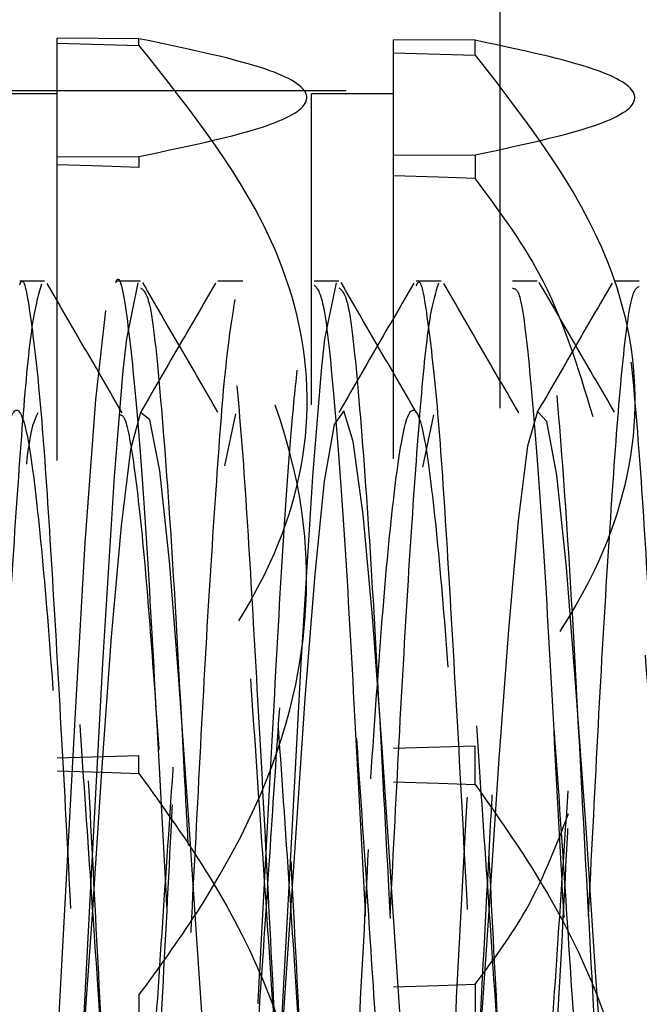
# Model space of a CAD drawing. Header units: inches. Extents: x 1772 to 2706, y -534 to -52.
# Tile 132 of 256: x 1873.6777 to 1873.7754, y -441.3449 to -441.1898. Entities that reach past the tile are written whole.
import ezdxf

# ---------------------------------------------------------------- set-up
doc = ezdxf.new("R2010")
doc.units = ezdxf.units.IN
doc.header["$LTSCALE"] = 0.5
doc.header["$MEASUREMENT"] = 0
doc.linetypes.add('HIDDEN', pattern=[0.225, 0.15, -0.075])
doc.layers.add('SID-M-H', color=4, linetype='HIDDEN')

msp = doc.modelspace()

# ---------------------------------------------------------------- linework, layer by layer
at = {"layer": 'SID-M-H'}
for p, q in [((1873.75341, -440.95102), (1873.75341, -441.70102)), ((1873.68362, -441.45927), (1873.68362, -441.19277)), ((1873.69652, -441.19283), (1873.68362, -441.19277)), ((1873.69652, -441.19391), (1873.69652, -441.19283)), ((1873.68362, -441.19354), (1873.69652, -441.19391)), ((1873.73662, -441.45902), (1873.73662, -441.19302)), ((1873.74952, -441.19308), (1873.73662, -441.19302)), ((1873.74952, -441.19541), (1873.74952, -441.19308)), ((1873.73662, -441.19504), (1873.74952, -441.19541)), ((1873.92917, -441.20102), (1873.62841, -441.20102)), ((1873.68362, -441.20152), (1873.65049, -441.20152)), ((1873.72371, -441.45052), (1873.72371, -441.20152)), ((1873.73662, -441.20152), (1873.72371, -441.20152)), ((1873.68362, -441.21144), (1873.69652, -441.21138)), ((1873.69652, -441.21138), (1873.69652, -441.21309)), ((1873.73662, -441.21119), (1873.74952, -441.21113)), ((1873.74952, -441.21113), (1873.74952, -441.21485)), ((1873.6908, -441.2129), (1873.68362, -441.21267)), ((1873.69652, -441.21309), (1873.6908, -441.2129)), ((1873.74371, -441.21465), (1873.73662, -441.21441)), ((1873.74952, -441.21485), (1873.74371, -441.21465)), ((1873.68162, -441.23102), (1873.67773, -441.23102)), ((1873.69459, -441.2401), (1873.69639, -441.23128)), ((1873.71288, -441.23102), (1873.70897, -441.23102)), ((1873.72584, -441.2401), (1873.72764, -441.23128)), ((1873.74413, -441.23102), (1873.74022, -441.23102)), ((1873.77538, -441.23102), (1873.77147, -441.23102)), ((1873.68971, -441.2497), (1873.69129, -441.23565)), ((1873.69405, -441.24511), (1873.69459, -441.2401)), ((1873.7253, -441.24511), (1873.72584, -441.2401)), ((1873.69265, -441.26176), (1873.69405, -441.24511)), ((1873.7239, -441.26176), (1873.7253, -441.24511)), ((1873.68803, -441.27224), (1873.68971, -441.2497)), ((1873.69676, -441.25169), (1873.69519, -441.25751)), ((1873.69825, -441.25287), (1873.69676, -441.25169)), ((1873.71176, -441.25191), (1873.70998, -441.26009)), ((1873.72882, -441.25146), (1873.72727, -441.25357)), ((1873.73029, -441.25627), (1873.72882, -441.25146)), ((1873.75935, -441.25157), (1873.75777, -441.257)), ((1873.76083, -441.25314), (1873.75935, -441.25157)), ((1873.69979, -441.26091), (1873.69825, -441.25287)), ((1873.74292, -441.25208), (1873.74123, -441.26031)), ((1873.76238, -441.26156), (1873.76083, -441.25314)), ((1873.72727, -441.25357), (1873.72572, -441.26252)), ((1873.73187, -441.26776), (1873.73029, -441.25627)), ((1873.69519, -441.25751), (1873.69371, -441.26956)), ((1873.75777, -441.257), (1873.75629, -441.26873)), ((1873.70134, -441.27512), (1873.69979, -441.26091)), ((1873.69083, -441.2912), (1873.69265, -441.26176)), ((1873.72208, -441.2912), (1873.7239, -441.26176)), ((1873.72572, -441.26252), (1873.72424, -441.27718)), ((1873.76393, -441.27607), (1873.76238, -441.26156)), ((1873.73336, -441.28444), (1873.73187, -441.26776)), ((1873.75629, -441.26873), (1873.75475, -441.28593)), ((1873.69371, -441.26956), (1873.69216, -441.28705)), ((1873.68645, -441.29997), (1873.68803, -441.27224)), ((1873.70282, -441.29377), (1873.70134, -441.27512)), ((1873.7654, -441.29496), (1873.76393, -441.27607)), ((1873.72424, -441.27718), (1873.72267, -441.29676)), ((1873.7349, -441.30518), (1873.73336, -441.28444)), ((1873.75475, -441.28593), (1873.75319, -441.30701)), ((1873.69216, -441.28705), (1873.69061, -441.30826)), ((1873.68899, -441.32542), (1873.69083, -441.2912)), ((1873.72024, -441.32542), (1873.72208, -441.2912)), ((1873.70439, -441.31588), (1873.70282, -441.29377)), ((1873.76698, -441.31718), (1873.7654, -441.29496)), ((1873.72267, -441.29676), (1873.72118, -441.31872)), ((1873.68479, -441.33099), (1873.68645, -441.29997)), ((1873.74952, -441.30426), (1873.73662, -441.30463)), ((1873.74952, -441.31031), (1873.74952, -441.30426)), ((1873.69652, -441.30577), (1873.68362, -441.30613)), ((1873.69652, -441.30855), (1873.69652, -441.30577)), ((1873.73645, -441.32799), (1873.7349, -441.30518)), ((1873.75319, -441.30701), (1873.75172, -441.32944)), ((1873.68362, -441.30813), (1873.6908, -441.30836)), ((1873.69061, -441.30826), (1873.68913, -441.33075)), ((1873.6908, -441.30836), (1873.69652, -441.30855)), ((1873.73662, -441.30988), (1873.74371, -441.31011)), ((1873.74371, -441.31011), (1873.74952, -441.31031)), ((1873.70589, -441.33856), (1873.70439, -441.31588)), ((1873.76847, -441.33982), (1873.76698, -441.31718)), ((1873.72118, -441.31872), (1873.71964, -441.34155)), ((1873.68715, -441.35976), (1873.68899, -441.32542)), ((1873.7184, -441.35976), (1873.72024, -441.32542)), ((1873.73793, -441.3502), (1873.73645, -441.32799)), ((1873.75172, -441.32944), (1873.75015, -441.35205)), ((1873.68316, -441.36123), (1873.68479, -441.33099)), ((1873.68913, -441.33075), (1873.68756, -441.35328)), ((1873.70741, -441.36022), (1873.70589, -441.33856)), ((1873.77, -441.36139), (1873.76847, -441.33982)), ((1873.71964, -441.34155), (1873.71808, -441.36306)), ((1873.74371, -441.34193), (1873.74952, -441.34174)), ((1873.74952, -441.34174), (1873.74952, -441.34778)), ((1873.73662, -441.34217), (1873.74371, -441.34193)), ((1873.69652, -441.34349), (1873.69652, -441.34628))]:
    msp.add_line(p, q, dxfattribs=at)
for points, knots in [([(1873.69652, -441.21138), (1873.70478, -441.20966), (1873.71871, -441.20676), (1873.72493, -441.20194), (1873.71787, -441.19726), (1873.70436, -441.19446), (1873.69652, -441.19283)], [0, 0, 0, 0, 0.3013153, 0.5078203, 0.7147228, 1, 1, 1, 1]), ([(1873.69652, -441.19391), (1873.70478, -441.20428), (1873.71871, -441.22176), (1873.72493, -441.25084), (1873.71787, -441.27909), (1873.70436, -441.29598), (1873.69652, -441.30577)], [0, 0, 0, 0, 0.301315, 0.50782, 0.714723, 1, 1, 1, 1]), ([(1873.74952, -441.21113), (1873.75759, -441.2094), (1873.77118, -441.2065), (1873.77652, -441.20169), (1873.76912, -441.19722), (1873.75654, -441.19456), (1873.74952, -441.19308)], [0, 0, 0, 0, 0.3088525, 0.5205761, 0.7325176, 1, 1, 1, 1]), ([(1873.74952, -441.19541), (1873.75759, -441.20581), (1873.77118, -441.22333), (1873.77652, -441.25236), (1873.76912, -441.27932), (1873.75654, -441.29533), (1873.74952, -441.30426)], [0, 0, 0, 0, 0.308852, 0.520576, 0.732518, 1, 1, 1, 1]), ([(1873.69652, -441.34349), (1873.69963, -441.33921), (1873.71016, -441.3247), (1873.72234, -441.29948), (1873.72428, -441.26342), (1873.71233, -441.23507), (1873.70039, -441.21847), (1873.69652, -441.21309)], [0, 0, 0, 0, 0.109863, 0.37209, 0.575506, 0.86224, 1, 1, 1, 1]), ([(1873.76809, -441.25236), (1873.76574, -441.24462), (1873.76167, -441.23117), (1873.75314, -441.21971), (1873.74952, -441.21485)], [0, 0, 0, 0, 0.576313, 1, 1, 1, 1]), ([(1873.69287, -441.23124), (1873.6929, -441.23117), (1873.69347, -441.2295), (1873.6946, -441.23568), (1873.69616, -441.25011), (1873.69788, -441.27369), (1873.69941, -441.30263), (1873.70112, -441.33403), (1873.70271, -441.36462), (1873.70433, -441.39125), (1873.70602, -441.41032), (1873.70729, -441.42039), (1873.70812, -441.41988), (1873.7084, -441.41971)], [0, 0, 0, 0, 0.004684, 0.109901, 0.214103, 0.320117, 0.423836, 0.529749, 0.63423, 0.739146, 0.844858, 0.948671, 1, 1, 1, 1]), ([(1873.68114, -441.23149), (1873.68061, -441.23335), (1873.67955, -441.23703), (1873.67809, -441.25328), (1873.67654, -441.27566), (1873.67497, -441.30292), (1873.67353, -441.33234), (1873.67192, -441.36106), (1873.67044, -441.38668), (1873.66892, -441.40627), (1873.66753, -441.41802), (1873.66673, -441.4192), (1873.66643, -441.41965)], [0, 0, 0, 0, 0.104993, 0.207815, 0.312048, 0.416542, 0.519186, 0.624148, 0.72727, 0.831148, 0.935869, 1, 1, 1, 1]), ([(1873.67773, -441.23158), (1873.6778, -441.2314), (1873.67839, -441.23001), (1873.6794, -441.23593), (1873.68102, -441.24945), (1873.68249, -441.27105), (1873.68402, -441.29753), (1873.6856, -441.3267), (1873.68704, -441.35586), (1873.68864, -441.38216), (1873.69014, -441.40325), (1873.69164, -441.41715), (1873.69324, -441.42248), (1873.69467, -441.41881), (1873.69626, -441.4065), (1873.69779, -441.38662), (1873.69926, -441.36108), (1873.70087, -441.33234), (1873.70231, -441.30291), (1873.70388, -441.27569), (1873.70543, -441.25317), (1873.70689, -441.23743), (1873.7085, -441.23002), (1873.70996, -441.23156), (1873.7115, -441.24191), (1873.71308, -441.26014), (1873.71452, -441.28456), (1873.71612, -441.31275), (1873.7176, -441.34229), (1873.71912, -441.37027), (1873.72071, -441.39416), (1873.72215, -441.41134), (1873.72352, -441.4205), (1873.72431, -441.42008), (1873.72459, -441.41993)], [0, 0, 0, 0, 0.004756, 0.036951, 0.069868, 0.102189, 0.134781, 0.167611, 0.19977, 0.232659, 0.265101, 0.297565, 0.330447, 0.362604, 0.395443, 0.428017, 0.460354, 0.493268, 0.525456, 0.558223, 0.590909, 0.623152, 0.656076, 0.688328, 0.721003, 0.753779, 0.785961, 0.818873, 0.851222, 0.883784, 0.916629, 0.948784, 0.981662, 1, 1, 1, 1]), ([(1873.69388, -441.25176), (1873.69191, -441.24836), (1873.68796, -441.24156), (1873.68402, -441.23477), (1873.68205, -441.23137)], [0, 0, 0, 0, 0.500205, 1, 1, 1, 1]), ([(1873.69678, -441.23102), (1873.69613, -441.23102), (1873.69482, -441.23102), (1873.69352, -441.23102), (1873.69287, -441.23102)], [0, 0, 0, 0, 0.500275, 1, 1, 1, 1]), ([(1873.70859, -441.23131), (1873.70662, -441.23472), (1873.70267, -441.24151), (1873.69872, -441.24831), (1873.69675, -441.25171)], [0, 0, 0, 0, 0.500657, 1, 1, 1, 1]), ([(1873.70896, -441.25164), (1873.70699, -441.24824), (1873.70304, -441.24144), (1873.69909, -441.23464), (1873.69712, -441.23124)], [0, 0, 0, 0, 0.499848, 1, 1, 1, 1]), ([(1873.72851, -441.42089), (1873.7285, -441.42093), (1873.72798, -441.4224), (1873.72688, -441.41705), (1873.72537, -441.40442), (1873.72389, -441.38347), (1873.72228, -441.35747), (1873.72084, -441.32838), (1873.71927, -441.29913), (1873.71772, -441.27243), (1873.71626, -441.2505), (1873.71465, -441.23647), (1873.7136, -441.23019), (1873.71298, -441.23152), (1873.71288, -441.23174)], [0, 0, 0, 0, 0.003046, 0.101633, 0.199226, 0.296373, 0.395097, 0.491622, 0.590018, 0.687967, 0.784797, 0.883574, 0.980255, 1, 1, 1, 1]), ([(1873.72803, -441.23102), (1873.72738, -441.23102), (1873.72607, -441.23102), (1873.72477, -441.23102), (1873.72412, -441.23102)], [0, 0, 0, 0, 0.500412, 1, 1, 1, 1]), ([(1873.72412, -441.23162), (1873.72461, -441.23214), (1873.72564, -441.23326), (1873.72712, -441.24712), (1873.72884, -441.26896), (1873.73039, -441.29725), (1873.73206, -441.32846), (1873.7337, -441.35945), (1873.73528, -441.38692), (1873.73699, -441.40781), (1873.73852, -441.42008), (1873.74023, -441.42233), (1873.74182, -441.41431), (1873.74345, -441.39691), (1873.74513, -441.37198), (1873.74667, -441.3421), (1873.74839, -441.3106), (1873.74994, -441.28083), (1873.75154, -441.25635), (1873.75254, -441.24662), (1873.753, -441.24217)], [0, 0, 0, 0, 0.049242, 0.105078, 0.162123, 0.217997, 0.274772, 0.331301, 0.387381, 0.444375, 0.500146, 0.557121, 0.613253, 0.669726, 0.726539, 0.782386, 0.839432, 0.895293, 0.952086, 1, 1, 1, 1]), ([(1873.73984, -441.23131), (1873.73787, -441.23472), (1873.73392, -441.24151), (1873.72997, -441.24831), (1873.728, -441.25171)], [0, 0, 0, 0, 0.500594, 1, 1, 1, 1]), ([(1873.72802, -441.23207), (1873.72852, -441.23246), (1873.72965, -441.23334), (1873.73128, -441.24978), (1873.73321, -441.27612), (1873.73494, -441.3097), (1873.73688, -441.34518), (1873.7386, -441.3783), (1873.74054, -441.40424), (1873.74227, -441.41979), (1873.74419, -441.42269), (1873.74595, -441.4126), (1873.74784, -441.39093), (1873.74964, -441.36047), (1873.75149, -441.32542), (1873.75333, -441.29045), (1873.75498, -441.26276), (1873.75628, -441.24743), (1873.7575, -441.23609), (1873.75888, -441.22909), (1873.76078, -441.23306), (1873.76253, -441.24953), (1873.76446, -441.27618), (1873.76619, -441.30968), (1873.76813, -441.34516), (1873.76985, -441.37838), (1873.77179, -441.40396), (1873.77336, -441.41925), (1873.77444, -441.41957), (1873.7749, -441.4197)], [0, 0, 0, 0, 0.031426, 0.070213, 0.109677, 0.148396, 0.187898, 0.2266, 0.266093, 0.30483, 0.34427, 0.383093, 0.422433, 0.461394, 0.500589, 0.539733, 0.578745, 0.608133, 0.619952, 0.658859, 0.698239, 0.737026, 0.77649, 0.815208, 0.85471, 0.893412, 0.932906, 0.971643, 1, 1, 1, 1]), ([(1873.74021, -441.25164), (1873.73824, -441.24824), (1873.73429, -441.24144), (1873.73034, -441.23464), (1873.72837, -441.23124)], [0, 0, 0, 0, 0.499893, 1, 1, 1, 1]), ([(1873.74373, -441.23134), (1873.7432, -441.23303), (1873.74214, -441.23638), (1873.74067, -441.25219), (1873.73913, -441.27424), (1873.73755, -441.30129), (1873.73611, -441.33066), (1873.73451, -441.3595), (1873.73302, -441.38536), (1873.73151, -441.40536), (1873.73009, -441.41767), (1873.72926, -441.41914), (1873.72893, -441.41973)], [0, 0, 0, 0, 0.1043679, 0.2067151, 0.3101722, 0.4141676, 0.5161474, 0.6204511, 0.723146, 0.8262187, 0.9304079, 1, 1, 1, 1]), ([(1873.74022, -441.23174), (1873.74033, -441.23152), (1873.74094, -441.23019), (1873.74199, -441.23647), (1873.74361, -441.2505), (1873.74507, -441.27243), (1873.74661, -441.29913), (1873.74819, -441.32838), (1873.74963, -441.35747), (1873.75123, -441.38347), (1873.75272, -441.40442), (1873.75423, -441.41705), (1873.75532, -441.4224), (1873.75584, -441.42093), (1873.75585, -441.42089)], [0, 0, 0, 0, 0.019745, 0.116426, 0.215202, 0.312032, 0.409982, 0.508378, 0.604903, 0.703626, 0.800774, 0.898367, 0.996954, 1, 1, 1, 1]), ([(1873.75638, -441.25176), (1873.75441, -441.24836), (1873.75046, -441.24156), (1873.74652, -441.23477), (1873.74455, -441.23137)], [0, 0, 0, 0, 0.5000869, 1, 1, 1, 1]), ([(1873.75928, -441.23102), (1873.75863, -441.23102), (1873.75732, -441.23102), (1873.75602, -441.23102), (1873.75537, -441.23102)], [0, 0, 0, 0, 0.500549, 1, 1, 1, 1]), ([(1873.75728, -441.41696), (1873.7578, -441.41328), (1873.75885, -441.40595), (1873.76037, -441.3852), (1873.76185, -441.35954), (1873.76346, -441.33065), (1873.7649, -441.30128), (1873.76647, -441.27426), (1873.76801, -441.25208), (1873.76948, -441.23678), (1873.77109, -441.22986), (1873.77254, -441.23192), (1873.7741, -441.24274), (1873.77566, -441.26138), (1873.77711, -441.28608), (1873.77871, -441.31442), (1873.78018, -441.34394), (1873.78172, -441.37177), (1873.7833, -441.39527), (1873.78474, -441.41236), (1873.78634, -441.42135), (1873.78783, -441.42142), (1873.78934, -441.4126), (1873.79093, -441.39569), (1873.79237, -441.37222), (1873.79396, -441.34451), (1873.79548, -441.315), (1873.79696, -441.28654), (1873.79857, -441.26174), (1873.80001, -441.24333), (1873.80132, -441.23304), (1873.80208, -441.23259), (1873.80232, -441.23244)], [0, 0, 0, 0, 0.034219, 0.0680714, 0.1017996, 0.1360562, 0.1695496, 0.203705, 0.2376835, 0.2712976, 0.3055753, 0.3391189, 0.3731884, 0.4072716, 0.4408058, 0.4750819, 0.5087104, 0.542672, 0.576838, 0.6103269, 0.6445786, 0.6783263, 0.7121585, 0.7463849, 0.7798635, 0.8140682, 0.8479553, 0.8816506, 0.9159149, 0.949418, 0.9835532, 1, 1, 1, 1]), ([(1873.77109, -441.23131), (1873.76912, -441.23472), (1873.76517, -441.24151), (1873.76122, -441.24831), (1873.75925, -441.25171)], [0, 0, 0, 0, 0.50053, 1, 1, 1, 1]), ([(1873.77146, -441.25164), (1873.76949, -441.24824), (1873.76554, -441.24144), (1873.76159, -441.23464), (1873.75962, -441.23124)], [0, 0, 0, 0, 0.4999378, 1, 1, 1, 1]), ([(1873.71164, -441.23388), (1873.71112, -441.23711), (1873.71008, -441.24352), (1873.70864, -441.26319), (1873.70703, -441.28803), (1873.70556, -441.31668), (1873.70402, -441.34614), (1873.70244, -441.37369), (1873.701, -441.39684), (1873.6994, -441.41332), (1873.69791, -441.42166), (1873.6964, -441.42108), (1873.69481, -441.4116), (1873.69337, -441.39409), (1873.69178, -441.37029), (1873.69026, -441.34229), (1873.68878, -441.31275), (1873.68717, -441.28457), (1873.68573, -441.26008), (1873.68416, -441.24212), (1873.68278, -441.23199), (1873.68195, -441.23199), (1873.68162, -441.23199)], [0, 0, 0, 0, 0.051117, 0.101385, 0.152773, 0.203211, 0.254109, 0.305347, 0.355553, 0.406901, 0.457523, 0.508223, 0.559548, 0.609744, 0.661018, 0.711847, 0.762346, 0.813724, 0.863963, 0.915128, 0.966135, 1, 1, 1, 1]), ([(1873.69677, -441.23207), (1873.69727, -441.23246), (1873.6984, -441.23334), (1873.70003, -441.24977), (1873.70196, -441.27613), (1873.70327, -441.30163), (1873.70407, -441.31651), (1873.70425, -441.31988)], [0, 0, 0, 0, 0.196791, 0.439676, 0.686799, 0.929254, 1, 1, 1, 1]), ([(1873.72525, -441.42018), (1873.72575, -441.41804), (1873.72675, -441.41373), (1873.72835, -441.39674), (1873.72979, -441.37372), (1873.73137, -441.34614), (1873.7329, -441.31667), (1873.73437, -441.28808), (1873.73598, -441.26301), (1873.73742, -441.24418), (1873.73875, -441.23336), (1873.73955, -441.23268), (1873.73982, -441.23244)], [0, 0, 0, 0, 0.104357, 0.21021, 0.31371, 0.419336, 0.524263, 0.62824, 0.734176, 0.837804, 0.943182, 1, 1, 1, 1]), ([(1873.75975, -441.41992), (1873.75949, -441.42012), (1873.75874, -441.42074), (1873.75739, -441.41208), (1873.75595, -441.39535), (1873.75437, -441.37175), (1873.75284, -441.34395), (1873.75137, -441.31441), (1873.74976, -441.2861), (1873.74831, -441.26133), (1873.74675, -441.24293), (1873.74534, -441.23225), (1873.74448, -441.23199), (1873.74413, -441.23188)], [0, 0, 0, 0, 0.049387, 0.148069, 0.244554, 0.342989, 0.440836, 0.537723, 0.636475, 0.73309, 0.831287, 0.929444, 1, 1, 1, 1]), ([(1873.75537, -441.23213), (1873.75576, -441.23218), (1873.7567, -441.23229), (1873.75808, -441.24409), (1873.75979, -441.26453), (1873.76137, -441.29191), (1873.7627, -441.31713), (1873.76349, -441.33181), (1873.76373, -441.33627)], [0, 0, 0, 0, 0.135917, 0.328723, 0.525726, 0.719697, 0.915026, 1, 1, 1, 1]), ([(1873.77538, -441.23188), (1873.775, -441.23202), (1873.77411, -441.23234), (1873.77266, -441.24322), (1873.77122, -441.26177), (1873.76962, -441.28654), (1873.76814, -441.315), (1873.76662, -441.34452), (1873.76503, -441.37218), (1873.76359, -441.39582), (1873.76199, -441.41212), (1873.76088, -441.42029), (1873.76028, -441.41999), (1873.76017, -441.41994)], [0, 0, 0, 0, 0.074812, 0.17592, 0.275156, 0.376646, 0.476451, 0.576825, 0.678139, 0.777302, 0.87868, 0.978891, 1, 1, 1, 1]), ([(1873.71529, -441.34485), (1873.71544, -441.34209), (1873.71612, -441.32935), (1873.71744, -441.30496), (1873.71897, -441.27604), (1873.72049, -441.25381), (1873.72139, -441.24579), (1873.72174, -441.24259)], [0, 0, 0, 0, 0.070457, 0.325779, 0.575592, 0.830749, 1, 1, 1, 1]), ([(1873.67822, -441.3995), (1873.67802, -441.40003), (1873.67731, -441.40181), (1873.67601, -441.39742), (1873.67451, -441.38682), (1873.67301, -441.37015), (1873.67142, -441.3495), (1873.66998, -441.32655), (1873.66839, -441.30362), (1873.66686, -441.28276), (1873.66539, -441.26592), (1873.66378, -441.25476), (1873.66234, -441.25021), (1873.66077, -441.25274), (1873.65922, -441.26216), (1873.65777, -441.27754), (1873.65616, -441.29739), (1873.6547, -441.31999), (1873.65315, -441.34313), (1873.65158, -441.36465), (1873.65014, -441.38261), (1873.64853, -441.39522), (1873.64705, -441.40139), (1873.64553, -441.40053), (1873.64394, -441.39269), (1873.6425, -441.3786), (1873.64091, -441.35965), (1873.6394, -441.33751), (1873.63791, -441.31428), (1873.63631, -441.29224), (1873.63487, -441.27321), (1873.63329, -441.25943), (1873.63196, -441.25191), (1873.63116, -441.25208), (1873.63086, -441.25215)], [0, 0, 0, 0, 0.013593, 0.046133, 0.078258, 0.110362, 0.142909, 0.174732, 0.20722, 0.239473, 0.271456, 0.304031, 0.335889, 0.368303, 0.400663, 0.432558, 0.46514, 0.497067, 0.529386, 0.561832, 0.593672, 0.626238, 0.658267, 0.69047, 0.722982, 0.7548, 0.787329, 0.819489, 0.851559, 0.884115, 0.915944, 0.948414, 0.980697, 1, 1, 1, 1]), ([(1873.65184, -441.29737), (1873.65232, -441.3044), (1873.65329, -441.31856), (1873.65496, -441.34281), (1873.65657, -441.36713), (1873.65851, -441.38753), (1873.66024, -441.39975), (1873.66216, -441.40204), (1873.66392, -441.3941), (1873.66581, -441.37706), (1873.66761, -441.35311), (1873.66946, -441.32555), (1873.6713, -441.29804), (1873.67311, -441.27428), (1873.67499, -441.25751), (1873.67676, -441.24991), (1873.67867, -441.25255), (1873.68041, -441.26508), (1873.68234, -441.28572), (1873.68407, -441.3119), (1873.68601, -441.33981), (1873.68774, -441.36603), (1873.68967, -441.38675), (1873.69141, -441.3994), (1873.69332, -441.40216), (1873.69509, -441.39468), (1873.69697, -441.37801), (1873.69878, -441.35431), (1873.70062, -441.32683), (1873.70248, -441.29925), (1873.70427, -441.27523), (1873.70616, -441.2581), (1873.70792, -441.25004), (1873.70984, -441.2522), (1873.71157, -441.26431), (1873.71351, -441.28462), (1873.71524, -441.31062), (1873.71717, -441.33854), (1873.7189, -441.36492), (1873.72083, -441.38596), (1873.72258, -441.39903), (1873.72448, -441.40226), (1873.72627, -441.39524), (1873.72813, -441.37895), (1873.72996, -441.35551), (1873.73178, -441.32811), (1873.73365, -441.30047), (1873.73543, -441.2762), (1873.73733, -441.2587), (1873.73908, -441.25019), (1873.74101, -441.25188), (1873.74274, -441.26356), (1873.74468, -441.28354), (1873.7464, -441.30935), (1873.74834, -441.33726), (1873.75007, -441.3638), (1873.75199, -441.38515), (1873.75375, -441.39863), (1873.75564, -441.40234), (1873.75744, -441.39578), (1873.75929, -441.37986), (1873.76113, -441.3567), (1873.76294, -441.3294), (1873.76482, -441.3017), (1873.76659, -441.27719), (1873.7685, -441.25933), (1873.77024, -441.25036), (1873.77218, -441.25157), (1873.7739, -441.26282), (1873.77584, -441.28246), (1873.77757, -441.30809), (1873.7795, -441.33597), (1873.78124, -441.36266), (1873.78315, -441.38432), (1873.78492, -441.39822), (1873.7868, -441.40239), (1873.78861, -441.3963), (1873.79045, -441.38077), (1873.79231, -441.35788), (1873.7941, -441.33068), (1873.79599, -441.30293), (1873.79775, -441.27819), (1873.79967, -441.25997), (1873.8014, -441.25055), (1873.80334, -441.25129), (1873.80507, -441.2621), (1873.807, -441.2814), (1873.80874, -441.30682), (1873.81066, -441.3347), (1873.81241, -441.36148), (1873.81431, -441.38361), (1873.8161, -441.39732), (1873.81752, -441.40255), (1873.81831, -441.39975), (1873.81848, -441.39913)], [0, 0, 0, 0, 0.008826, 0.01778, 0.028666, 0.039775, 0.050671, 0.061765, 0.072685, 0.083751, 0.09471, 0.105735, 0.116745, 0.127719, 0.138774, 0.149704, 0.160791, 0.171692, 0.182798, 0.193685, 0.204798, 0.215685, 0.226791, 0.237693, 0.248779, 0.259711, 0.270764, 0.28174, 0.292747, 0.303775, 0.314732, 0.325799, 0.336718, 0.347813, 0.358708, 0.369817, 0.380703, 0.391814, 0.402705, 0.413805, 0.424717, 0.435792, 0.446738, 0.457777, 0.468771, 0.47976, 0.490803, 0.501745, 0.512824, 0.523732, 0.534834, 0.545724, 0.556835, 0.567721, 0.57883, 0.589727, 0.60082, 0.611741, 0.622805, 0.633767, 0.644789, 0.655802, 0.666773, 0.67783, 0.688758, 0.699847, 0.710747, 0.721854, 0.732741, 0.743853, 0.754741, 0.765845, 0.776749, 0.787833, 0.798768, 0.809818, 0.820797, 0.831802, 0.842832, 0.853786, 0.864856, 0.875772, 0.886869, 0.897763, 0.908873, 0.919758, 0.930869, 0.941761, 0.95286, 0.963773, 0.974847, 0.985795, 0.996831, 1, 1, 1, 1]), ([(1873.68059, -441.25176), (1873.68, -441.25291), (1873.67941, -441.25408), (1873.67878, -441.25974), (1873.67877, -441.25983)], [0, 0, 0, 0, 0.9843557, 1, 1, 1, 1]), ([(1873.74072, -441.39955), (1873.74054, -441.40004), (1873.73987, -441.40188), (1873.73861, -441.39782), (1873.73709, -441.38761), (1873.73561, -441.37121), (1873.734, -441.35075), (1873.73256, -441.32788), (1873.73099, -441.30489), (1873.72944, -441.28386), (1873.72798, -441.26674), (1873.72637, -441.25522), (1873.72492, -441.25028), (1873.72336, -441.25241), (1873.7218, -441.26145), (1873.72035, -441.27653), (1873.71875, -441.29617), (1873.71728, -441.31867), (1873.71574, -441.34185), (1873.71416, -441.3635), (1873.71272, -441.38171), (1873.71112, -441.39467), (1873.70963, -441.40123), (1873.70812, -441.40077), (1873.70653, -441.39331), (1873.70509, -441.37955), (1873.7035, -441.36083), (1873.70198, -441.33881), (1873.7005, -441.31558), (1873.69889, -441.29343), (1873.69745, -441.27417), (1873.69588, -441.26005), (1873.69451, -441.2521), (1873.69368, -441.25209), (1873.69336, -441.25209)], [0, 0, 0, 0, 0.0117, 0.04422, 0.076411, 0.108455, 0.14102, 0.172858, 0.205315, 0.237624, 0.269562, 0.302145, 0.334034, 0.366407, 0.398814, 0.43068, 0.463258, 0.495232, 0.5275, 0.559983, 0.59181, 0.624363, 0.656454, 0.688596, 0.721134, 0.752955, 0.78546, 0.817684, 0.849697, 0.882269, 0.914117, 0.946554, 0.97889, 1, 1, 1, 1]), ([(1873.69678, -441.39995), (1873.69626, -441.3996), (1873.69513, -441.39884), (1873.69349, -441.38577), (1873.69156, -441.36497), (1873.68983, -441.33852), (1873.68789, -441.31064), (1873.68617, -441.28456), (1873.68423, -441.26454), (1873.68266, -441.25264), (1873.68159, -441.25246), (1873.68114, -441.25238)], [0, 0, 0, 0, 0.096065, 0.212408, 0.330762, 0.446891, 0.565367, 0.681436, 0.799895, 0.916061, 1, 1, 1, 1]), ([(1873.72803, -441.40011), (1873.72749, -441.39963), (1873.72633, -441.39859), (1873.72465, -441.38498), (1873.72273, -441.36384), (1873.72099, -441.33724), (1873.71906, -441.30937), (1873.71733, -441.28347), (1873.71539, -441.26381), (1873.71386, -441.25241), (1873.71281, -441.25245), (1873.71239, -441.25247)], [0, 0, 0, 0, 0.101389, 0.217849, 0.33613, 0.45232, 0.570772, 0.686848, 0.805332, 0.92145, 1, 1, 1, 1]), ([(1873.75928, -441.40029), (1873.75871, -441.39965), (1873.75753, -441.39832), (1873.75581, -441.38417), (1873.7539, -441.3627), (1873.75216, -441.33596), (1873.75022, -441.30811), (1873.7485, -441.28239), (1873.74656, -441.26309), (1873.74505, -441.25218), (1873.74403, -441.25244), (1873.74364, -441.25254)], [0, 0, 0, 0, 0.106689, 0.223286, 0.34148, 0.457753, 0.576166, 0.69227, 0.810764, 0.926855, 1, 1, 1, 1]), ([(1873.77199, -441.39987), (1873.77157, -441.40025), (1873.77064, -441.40106), (1873.76911, -441.3938), (1873.76767, -441.38051), (1873.76609, -441.36199), (1873.76456, -441.34011), (1873.76309, -441.31689), (1873.76148, -441.29463), (1873.76003, -441.27515), (1873.75847, -441.26069), (1873.75706, -441.25231), (1873.75621, -441.2521), (1873.75586, -441.25201)], [0, 0, 0, 0, 0.080875, 0.1764, 0.269791, 0.365077, 0.459791, 0.553573, 0.649166, 0.742684, 0.837738, 0.932754, 1, 1, 1, 1]), ([(1873.79052, -441.40049), (1873.78993, -441.39969), (1873.78873, -441.39805), (1873.78697, -441.38334), (1873.78507, -441.36155), (1873.78332, -441.33467), (1873.78139, -441.30685), (1873.77966, -441.28133), (1873.77772, -441.26239), (1873.77624, -441.25196), (1873.77526, -441.25241), (1873.77489, -441.25258)], [0, 0, 0, 0, 0.111963, 0.228717, 0.34681, 0.463186, 0.581547, 0.697699, 0.816189, 0.932274, 1, 1, 1, 1]), ([(1873.69652, -441.30855), (1873.70039, -441.31394), (1873.71233, -441.33053), (1873.72428, -441.35889), (1873.72234, -441.39494), (1873.71016, -441.42016), (1873.69963, -441.43467), (1873.69652, -441.43896)], [0, 0, 0, 0, 0.1377598, 0.4244942, 0.6279096, 0.8901367, 1, 1, 1, 1]), ([(1873.74952, -441.31031), (1873.75298, -441.31521), (1873.76439, -441.33138), (1873.77602, -441.35918), (1873.77393, -441.39528), (1873.76201, -441.41971), (1873.75208, -441.43362), (1873.74952, -441.4372)], [0, 0, 0, 0, 0.128634, 0.424138, 0.634044, 0.905747, 1, 1, 1, 1]), ([(1873.74952, -441.34174), (1873.75218, -441.33819), (1873.75843, -441.32988), (1873.76212, -441.32033), (1873.76424, -441.31486)], [0, 0, 0, 0, 0.426068, 1, 1, 1, 1])]:
    msp.add_open_spline(points, degree=3, knots=knots, dxfattribs=at)

doc.saveas('drawing.dxf')
